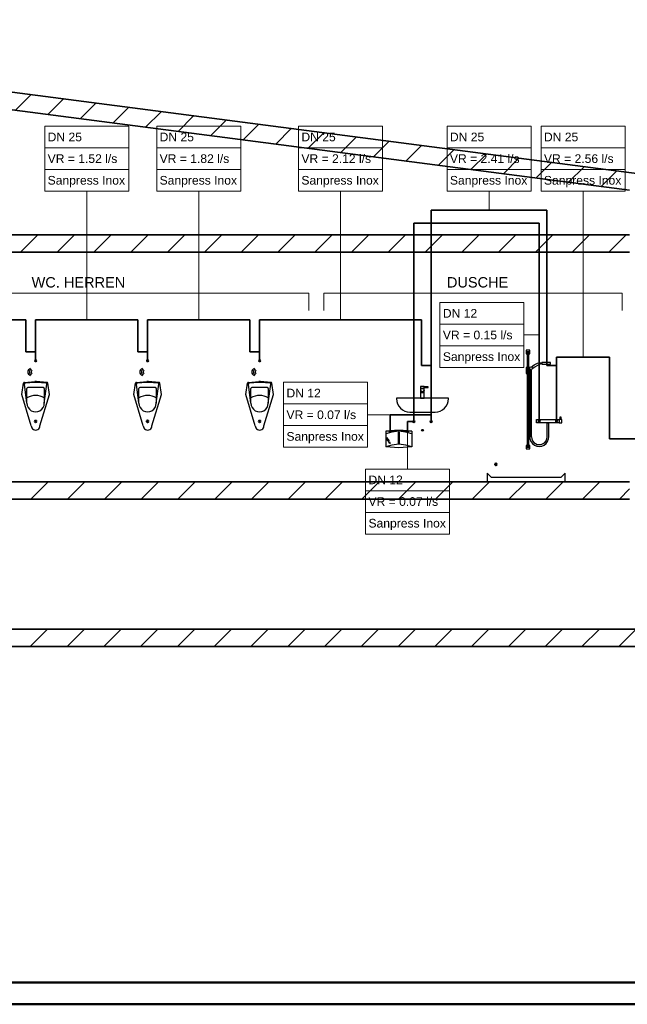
# Model space of a CAD drawing. Extents: x -110 to 890, y -109 to 311.
# Tile 3 of 7: x 294 to 434, y -109 to 118. Entities that reach past the tile are written whole.
import ezdxf
from ezdxf.lldxf.tags import DXFTag

# ---------------------------------------------------------------- set-up
doc = ezdxf.new("R2010")
doc.units = 0
doc.layers.get('0').update_dxf_attribs({"lineweight": 35})
for name, color, linetype, lineweight in [('411_OBJ', 7, 'Continuous', 25), ('412_OBJ', 7, 'Continuous', 25), ('DEND_OBJ', 7, 'Continuous', 25), ('Raumnummerierung', 7, 'Continuous', 18)]:
    doc.layers.add(name, color=color, linetype=linetype, lineweight=lineweight)
for name, color, linetype, lineweight, true_color in [('411_SW Leitung', 7, 'Continuous', 50, 0xcc3300), ('A_Wand_allgemein', 7, 'Continuous', 35, 0x585858), ('DEND_SW', 7, 'Continuous', 50, 0xcc3300), ('DEND_TW', 7, 'Continuous', 35, 0x66cc00), ('DEND_TWW', 1, 'DASHED2', 35, 0xff0000), ('L_Klimageraet', 7, 'Continuous', 35, 0xababab), ('Rahmen', 7, 'Continuous', 35, 0x009900), ('S_Kaltwasser', 7, 'Continuous', 35, 0x005e00), ('S_Kaltwasser_Beschriftung', 7, 'Continuous', 18, 0x005e00), ('S_Trinkwasser', 7, 'Continuous', 35, 0x005e00), ('S_TW', 7, 'Continuous', 35, 0x66cc00), ('S_TWW', 1, 'DASHED2', 35, 0xff0000), ('S_Warmwasser', 1, 'fein_strichliert', 35, 0xff0000), ('S_Warmwasser_Beschriftung', 1, 'Continuous', 18, 0xff0000), ('Schmutzwasser', 7, 'Continuous', 25, 0xff6600)]:
    doc.layers.add(name, color=color, linetype=linetype, lineweight=lineweight, true_color=true_color)
doc.styles.get("Standard").update_dxf_attribs({"font": 'arial.ttf'})
tags = doc.linetypes.add('DASHED2', pattern=[0.375, 0.25, -0.125]).pattern_tags.tags
tags[6:7] = [DXFTag(74, 4), DXFTag(75, 0), DXFTag(340, '0'), DXFTag(46, 1.0), DXFTag(50, 0.0), DXFTag(44, 0.0), DXFTag(45, 0.0)]
tags[4:5] = [DXFTag(74, 4), DXFTag(75, 0), DXFTag(340, '0'), DXFTag(46, 1.0), DXFTag(50, 0.0), DXFTag(44, 0.0), DXFTag(45, 0.0)]
tags = doc.linetypes.add('fein_strichliert', pattern=[4, 1, -2, 1]).pattern_tags.tags
tags[8:9] = [DXFTag(74, 4), DXFTag(75, 0), DXFTag(340, '0'), DXFTag(46, 0.0), DXFTag(50, 0.0), DXFTag(44, 0.0), DXFTag(45, 0.0)]
tags[6:7] = [DXFTag(74, 4), DXFTag(75, 0), DXFTag(340, '0'), DXFTag(46, 0.0), DXFTag(50, 0.0), DXFTag(44, 0.0), DXFTag(45, 0.0)]
tags[4:5] = [DXFTag(74, 4), DXFTag(75, 0), DXFTag(340, '0'), DXFTag(46, 0.0), DXFTag(50, 0.0), DXFTag(44, 0.0), DXFTag(45, 0.0)]

# ---------------------------------------------------------------- blocks, each defined once
blk = doc.blocks.new('Wand-A07AMNUD1N', base_point=(-43.3, -26.63))
at = {"color": 0, "linetype": 'ByBlock', "lineweight": -2, "ltscale": 0.35}
for p, q in [((-43.3, -22.63), (660.28, -22.63)), ((-43.3, -26.63), (664.28, -26.63))]:
    blk.add_line(p, q, dxfattribs=at)
at = {"color": 0, "lineweight": -2}
for p, q in [((296.06, -26.63), (300.06, -22.63)), ((304.54, -26.63), (308.54, -22.63)), ((313.03, -26.63), (317.03, -22.63)), ((321.51, -26.63), (325.51, -22.63)), ((330, -26.63), (334, -22.63)), ((338.49, -26.63), (342.49, -22.63)), ((346.97, -26.63), (350.97, -22.63)), ((355.46, -26.63), (359.46, -22.63)), ((363.94, -26.63), (367.94, -22.63)), ((372.43, -26.63), (376.43, -22.63)), ((380.91, -26.63), (384.91, -22.63)), ((389.4, -26.63), (393.4, -22.63)), ((397.88, -26.63), (401.88, -22.63)), ((406.37, -26.63), (410.37, -22.63)), ((414.85, -26.63), (418.85, -22.63)), ((423.34, -26.63), (427.34, -22.63)), ((431.82, -26.63), (435.82, -22.63))]:
    blk.add_line(p, q, dxfattribs=at)
blk = doc.blocks.new('Wand-A07AMNUH1N', base_point=(-43.3, 64.44))
at = {"color": 0, "linetype": 'ByBlock', "lineweight": -2, "ltscale": 0.35}
for p, q in [((434.31, 68.44), (-43.3, 68.44)), ((434.31, 64.44), (-43.3, 64.44))]:
    blk.add_line(p, q, dxfattribs=at)
at = {"color": 0, "lineweight": -2}
for p, q in [((293.79, 64.44), (297.79, 68.44)), ((302.27, 64.44), (306.27, 68.44)), ((310.76, 64.44), (314.76, 68.44)), ((319.25, 64.44), (323.25, 68.44)), ((327.73, 64.44), (331.73, 68.44)), ((336.22, 64.44), (340.22, 68.44)), ((344.7, 64.44), (348.7, 68.44)), ((353.19, 64.44), (357.19, 68.44)), ((361.67, 64.44), (365.67, 68.44)), ((370.16, 64.44), (374.16, 68.44)), ((378.64, 64.44), (382.64, 68.44)), ((387.13, 64.44), (391.13, 68.44)), ((395.61, 64.44), (399.61, 68.44)), ((404.1, 64.44), (408.1, 68.44)), ((412.58, 64.44), (416.58, 68.44)), ((421.07, 64.44), (425.07, 68.44)), ((429.55, 64.44), (433.55, 68.44))]:
    blk.add_line(p, q, dxfattribs=at)
blk = doc.blocks.new('Wand-A07AMNUT1N', base_point=(-43.3, 7.44))
at = {"color": 0, "linetype": 'ByBlock', "lineweight": -2, "ltscale": 0.35}
for p, q in [((-43.3, 11.44), (434.31, 11.44)), ((-43.3, 7.44), (434.31, 7.44))]:
    blk.add_line(p, q, dxfattribs=at)
at = {"color": 0, "lineweight": -2}
for p, q in [((296.19, 7.44), (300.19, 11.44)), ((304.68, 7.44), (308.68, 11.44)), ((313.16, 7.44), (317.16, 11.44)), ((321.65, 7.44), (325.65, 11.44)), ((330.13, 7.44), (334.13, 11.44)), ((338.62, 7.44), (342.62, 11.44)), ((347.1, 7.44), (351.1, 11.44)), ((355.59, 7.44), (359.59, 11.44)), ((364.07, 7.44), (368.07, 11.44)), ((372.56, 7.44), (376.56, 11.44)), ((381.04, 7.44), (385.04, 11.44)), ((389.53, 7.44), (393.53, 11.44)), ((398.02, 7.44), (402.02, 11.44)), ((406.5, 7.44), (410.5, 11.44)), ((414.99, 7.44), (418.99, 11.44)), ((423.47, 7.44), (427.47, 11.44)), ((431.96, 7.44), (434.31, 9.79))]:
    blk.add_line(p, q, dxfattribs=at)
blk = doc.blocks.new('Blockreferenz-A07AMNW71N', base_point=(319.93, 23.37))
at = {"color": 0, "linetype": 'ByBlock', "lineweight": -2, "ltscale": 0.25}
for p, q in [((319.93, 31.57), (320.33, 34.17)), ((320.53, 34.37), (322.93, 34.57)), ((322.93, 34.37), (320.73, 34.17)), ((323.33, 34.57), (322.93, 34.57)), ((323.33, 34.37), (322.93, 34.37)), ((325.73, 34.37), (323.33, 34.57)), ((325.53, 34.17), (323.33, 34.37)), ((326.33, 31.57), (325.93, 34.17)), ((321.13, 29.57), (320.53, 33.97)), ((321.13, 29.57), (321.13, 32.97)), ((324.93, 33.17), (321.33, 33.17)), ((325.13, 29.57), (325.73, 33.97)), ((325.13, 32.97), (325.13, 29.57)), ((322.13, 24.37), (319.93, 31.57)), ((324.13, 24.37), (326.33, 31.57))]:
    blk.add_line(p, q, dxfattribs=at)
for centre, major_axis, end_param in [((322.13, 36.77), (-0.2, 0.8), 2.651635), ((322.33, 36.77), (-0.2, 0.6), 2.498092), ((322.53, 36.77), (-0.2, 0.4), 2.214297), ((320.53, 34.17), (0, 0.2), 1.570796), ((320.73, 33.97), (0, 0.2), 1.570796), ((325.53, 33.97), (0.2, 0), 1.570796), ((325.73, 34.17), (0.2, 0), 1.570796), ((321.33, 32.97), (0, 0.2), 1.570796), ((324.93, 32.97), (0.2, 0), 1.570796), ((323.13, 27.57), (2, 3.2), 1.117199), ((323.13, 29.57), (-2, 0), 3.141593), ((323.13, 24.37), (-1, 0), 3.141593)]:
    blk.add_ellipse(centre, major_axis=major_axis, ratio=1, start_param=0, end_param=end_param, dxfattribs=at)
at = {"layer": 'DEND_SW', "linetype": 'ByBlock', "ltscale": 0.5}
blk.add_circle((323.13, 25.37), 0.2, dxfattribs=at)
at = {"layer": 'DEND_TW', "linetype": 'ByBlock', "ltscale": 0.35}
blk.add_circle((323.13, 39.37), 0.2, dxfattribs=at)
blk = doc.blocks.new('Blockreferenz-A07AMNWB1N', base_point=(401.48, 11.44))
at = {"color": 0, "linetype": 'ByBlock', "lineweight": -2, "ltscale": 0.25}
for p, q in [((410.48, 41.8), (410.48, 41)), ((411.28, 41.8), (410.48, 41.8)), ((410.48, 41), (411.28, 41)), ((410.68, 41.4), (410.68, 19.4)), ((411.08, 41.4), (410.68, 41.4)), ((411.08, 19.4), (411.08, 41.4)), ((411.28, 41), (411.28, 41.8)), ((412.28, 38.4), (413.08, 38.8)), ((413.08, 38.8), (414.08, 39)), ((413.28, 38.4), (414.08, 38.8)), ((414.08, 39), (414.08, 38.6)), ((416.08, 39), (414.08, 39)), ((416.08, 38.6), (416.08, 39)), ((410.48, 37.8), (410.48, 36.4)), ((411.28, 37.8), (410.48, 37.8)), ((410.48, 36.4), (411.28, 36.4)), ((411.28, 36.4), (411.28, 37.8)), ((411.28, 37.5), (411.28, 21.9)), ((411.68, 38), (412.28, 38.4)), ((411.68, 21.8), (411.68, 37.2)), ((411.88, 37.6), (412.48, 38)), ((412.48, 38), (413.28, 38.4)), ((414.08, 38.6), (416.08, 38.6)), ((412.88, 25), (412.88, 25.8)), ((412.88, 25.8), (418.08, 25.8)), ((418.08, 25.8), (418.08, 25)), ((418.08, 25.8), (418.08, 25)), ((418.68, 25.8), (418.08, 25.8)), ((418.28, 25.8), (418.28, 26.4)), ((418.28, 26.4), (418.48, 26.4)), ((418.48, 26.4), (418.48, 25.8)), ((418.68, 25), (418.68, 25.8)), ((418.08, 25), (412.88, 25)), ((415.28, 25), (415.68, 25)), ((415.28, 21.8), (415.28, 25)), ((415.68, 21.9), (415.68, 25)), ((418.08, 25), (418.68, 25)), ((410.48, 19.8), (410.48, 19)), ((411.28, 19.8), (410.48, 19.8)), ((410.48, 19), (411.28, 19)), ((410.68, 19.4), (411.08, 19.4)), ((411.28, 19), (411.28, 19.8)), ((401.48, 13.44), (401.48, 11.44)), ((402.48, 12.44), (401.48, 13.44)), ((401.48, 11.44), (419.48, 11.44)), ((418.48, 12.44), (402.48, 12.44)), ((419.48, 13.44), (418.48, 12.44)), ((419.48, 11.44), (419.48, 13.44))]:
    blk.add_line(p, q, dxfattribs=at)
blk.add_ellipse((411.58, 37.6), major_axis=(0, 0.4), ratio=0.75, dxfattribs=at)
for major_axis, end_param in [((-2.2, 0.1), 3.232439), ((-1.8, 0), 3.141593)]:
    blk.add_ellipse((413.48, 21.8), major_axis=major_axis, ratio=1, start_param=0, end_param=end_param, dxfattribs=at)
at = {"layer": '411_SW Leitung', "linetype": 'ByBlock', "ltscale": 0.5}
blk.add_circle((403.48, 15.44), 0.2, dxfattribs=at)
at = {"layer": 'S_TW', "linetype": 'ByBlock', "ltscale": 0.35}
blk.add_circle((417.48, 25.4), 0.2, dxfattribs=at)
at = {"layer": 'S_TWW', "linetype": 'DASHED2', "ltscale": 0.35}
blk.add_circle((413.48, 25.4), 0.2, dxfattribs=at)
blk = doc.blocks.new('Blockreferenz-A07AMNWD1N', base_point=(380.55, 23.12))
at = {"color": 0, "linetype": 'ByBlock', "lineweight": -2, "ltscale": 0.25}
for p, q in [((386.11, 33.44), (386.11, 33.02)), ((386.95, 33.44), (386.11, 33.44)), ((386.11, 33.44), (386.11, 30.72)), ((386.95, 33.44), (386.11, 33.44)), ((386.11, 33.04), (386.95, 33.04)), ((386.11, 33.02), (386.95, 33.02)), ((386.31, 32.26), (386.31, 32)), ((386.31, 32.08), (386.75, 32.08)), ((386.31, 32), (386.75, 32)), ((386.75, 32), (386.75, 32.26)), ((386.95, 33.02), (386.95, 33.44)), ((386.95, 30.72), (386.95, 33.44)), ((386.95, 33.36), (386.95, 33.2)), ((387.85, 33.36), (386.95, 33.36)), ((386.95, 33.32), (386.95, 33.24)), ((387.81, 33.32), (386.95, 33.32)), ((386.95, 33.24), (387.81, 33.24)), ((386.95, 33.2), (386.95, 33.22)), ((386.95, 33.2), (387.85, 33.2)), ((387.81, 33.24), (387.81, 33.32)), ((387.85, 33.2), (387.85, 33.36)), ((392.45, 30.72), (380.65, 30.72)), ((386.11, 30.72), (386.95, 30.72)), ((383.65, 27.52), (389.45, 27.52))]:
    blk.add_line(p, q, dxfattribs=at)
blk.add_circle((386.53, 32.58), 0.38, dxfattribs=at)
for centre, major_axis in [((380.65, 30.62), (0, 0.1)), ((383.65, 30.62), (-3.1, 0)), ((389.45, 30.62), (0, -3.1)), ((392.45, 30.62), (0.1, 0))]:
    blk.add_ellipse(centre, major_axis=major_axis, ratio=1, start_param=0, end_param=1.570796, dxfattribs=at)
at = {"layer": 'DEND_TWW', "linetype": 'DASHED2', "ltscale": 0.35}
blk.add_circle((384.55, 25.32), 0.2, dxfattribs=at)
at = {"layer": 'S_Trinkwasser', "linetype": 'ByBlock', "ltscale": 0.35}
blk.add_circle((388.55, 25.32), 0.2, dxfattribs=at)
at = {"layer": 'Schmutzwasser', "linetype": 'ByBlock', "lineweight": -2, "ltscale": 0.25}
blk.add_circle((386.55, 23.32), 0.2, dxfattribs=at)
blk = doc.blocks.new('Blockreferenz-A07AMNWF1N', base_point=(345.77, 23.37))
at = {"color": 0, "linetype": 'ByBlock', "lineweight": -2, "ltscale": 0.25}
for p, q in [((345.77, 31.57), (346.17, 34.17)), ((346.37, 34.37), (348.77, 34.57)), ((348.77, 34.37), (346.57, 34.17)), ((349.17, 34.57), (348.77, 34.57)), ((349.17, 34.37), (348.77, 34.37)), ((351.57, 34.37), (349.17, 34.57)), ((351.37, 34.17), (349.17, 34.37)), ((352.17, 31.57), (351.77, 34.17)), ((346.97, 29.57), (346.37, 33.97)), ((346.97, 29.57), (346.97, 32.97)), ((350.77, 33.17), (347.17, 33.17)), ((350.97, 29.57), (351.57, 33.97)), ((350.97, 32.97), (350.97, 29.57)), ((347.97, 24.37), (345.77, 31.57)), ((349.97, 24.37), (352.17, 31.57))]:
    blk.add_line(p, q, dxfattribs=at)
for centre, major_axis, end_param in [((347.97, 36.77), (-0.2, 0.8), 2.651635), ((348.17, 36.77), (-0.2, 0.6), 2.498092), ((348.37, 36.77), (-0.2, 0.4), 2.214297), ((346.37, 34.17), (0, 0.2), 1.570796), ((346.57, 33.97), (0, 0.2), 1.570796), ((351.37, 33.97), (0.2, 0), 1.570796), ((351.57, 34.17), (0.2, 0), 1.570796), ((347.17, 32.97), (0, 0.2), 1.570796), ((350.77, 32.97), (0.2, 0), 1.570796), ((348.97, 27.57), (2, 3.2), 1.117199), ((348.97, 29.57), (-2, 0), 3.141593), ((348.97, 24.37), (-1, 0), 3.141593)]:
    blk.add_ellipse(centre, major_axis=major_axis, ratio=1, start_param=0, end_param=end_param, dxfattribs=at)
at = {"layer": 'DEND_SW', "linetype": 'ByBlock', "ltscale": 0.5}
blk.add_circle((348.97, 25.37), 0.2, dxfattribs=at)
at = {"layer": 'DEND_TW', "linetype": 'ByBlock', "ltscale": 0.35}
blk.add_circle((348.97, 39.37), 0.2, dxfattribs=at)
blk = doc.blocks.new('Blockreferenz-A07AMNWH1N', base_point=(294.1, 23.37))
at = {"color": 0, "linetype": 'ByBlock', "lineweight": -2, "ltscale": 0.25}
for p, q in [((294.1, 31.57), (294.5, 34.17)), ((294.7, 34.37), (297.1, 34.57)), ((297.1, 34.37), (294.9, 34.17)), ((297.5, 34.57), (297.1, 34.57)), ((297.5, 34.37), (297.1, 34.37)), ((299.9, 34.37), (297.5, 34.57)), ((299.7, 34.17), (297.5, 34.37)), ((300.5, 31.57), (300.1, 34.17)), ((295.3, 29.57), (294.7, 33.97)), ((295.3, 29.57), (295.3, 32.97)), ((299.1, 33.17), (295.5, 33.17)), ((299.3, 29.57), (299.9, 33.97)), ((299.3, 32.97), (299.3, 29.57)), ((296.3, 24.37), (294.1, 31.57)), ((298.3, 24.37), (300.5, 31.57))]:
    blk.add_line(p, q, dxfattribs=at)
for centre, major_axis, end_param in [((296.3, 36.77), (-0.2, 0.8), 2.651635), ((296.5, 36.77), (-0.2, 0.6), 2.498092), ((296.7, 36.77), (-0.2, 0.4), 2.214297), ((294.7, 34.17), (0, 0.2), 1.570796), ((294.9, 33.97), (0, 0.2), 1.570796), ((299.7, 33.97), (0.2, 0), 1.570796), ((299.9, 34.17), (0.2, 0), 1.570796), ((295.5, 32.97), (0, 0.2), 1.570796), ((299.1, 32.97), (0.2, 0), 1.570796), ((297.3, 27.57), (2, 3.2), 1.117199), ((297.3, 29.57), (-2, 0), 3.141593), ((297.3, 24.37), (-1, 0), 3.141593)]:
    blk.add_ellipse(centre, major_axis=major_axis, ratio=1, start_param=0, end_param=end_param, dxfattribs=at)
at = {"layer": 'DEND_SW', "linetype": 'ByBlock', "ltscale": 0.5}
blk.add_circle((297.3, 25.37), 0.2, dxfattribs=at)
at = {"layer": 'DEND_TW', "linetype": 'ByBlock', "ltscale": 0.35}
blk.add_circle((297.3, 39.37), 0.2, dxfattribs=at)
blk = doc.blocks.new('Blockreferenz-A07AMNWJ1N', base_point=(378.1, 19.28))
at = {"color": 0, "linetype": 'ByBlock', "lineweight": -2, "ltscale": 0.25}
for p, q in [((380.1, 23.28), (378.1, 23.08)), ((381.1, 23.08), (378.1, 23.08)), ((378.1, 23.08), (378.1, 19.48)), ((379.5, 22.88), (378.1, 22.48)), ((381.1, 23.08), (379.5, 22.88)), ((382.1, 23.28), (380.1, 23.28)), ((381, 20.28), (381, 22.88)), ((381.2, 22.88), (381, 22.88)), ((382.7, 22.88), (381.1, 23.08)), ((384.1, 23.08), (381.1, 23.08)), ((381.2, 22.88), (381.2, 20.28)), ((384.1, 23.08), (382.1, 23.28)), ((384.1, 22.48), (382.7, 22.88)), ((384.1, 23.08), (384.1, 19.48)), ((378.9, 20.88), (378.3, 21.68)), ((378.9, 20.88), (378.3, 21.08)), ((378.3, 21.08), (378.9, 20.48)), ((379.1, 20.28), (378.7, 20.48)), ((378.7, 20.48), (378.9, 20.48)), ((378.9, 20.48), (378.9, 20.68)), ((378.9, 20.68), (379.1, 20.28)), ((379.5, 19.88), (378.1, 19.48)), ((381.1, 19.28), (378.1, 19.48)), ((381.1, 20.08), (379.5, 19.88)), ((381.2, 20.28), (381, 20.28)), ((382.7, 19.88), (381.1, 20.08)), ((384.1, 19.48), (381.1, 19.28)), ((384.1, 19.48), (382.7, 19.88))]:
    blk.add_line(p, q, dxfattribs=at)
at = {"color": 3, "linetype": 'ByBlock', "lineweight": -2, "ltscale": 0.25, "true_color": 0x00ff00}
blk.add_circle((379.1, 23.08), 0.2, dxfattribs=at)
at = {"color": 1, "linetype": 'ByBlock', "lineweight": -2, "ltscale": 0.25, "true_color": 0xff0000}
blk.add_circle((383.1, 23.08), 0.2, dxfattribs=at)
blk = doc.blocks.new('Wand-A07AMNXF1N', base_point=(195.5, 78.75))
at = {"color": 0, "linetype": 'ByBlock', "lineweight": -2, "ltscale": 0.35}
for p, q in [((438.31, 82.27), (195.5, 113.92)), ((434.31, 78.75), (195.5, 109.89))]:
    blk.add_line(p, q, dxfattribs=at)
at = {"color": 0, "lineweight": -2}
for p, q in [((195.5, 110.4), (198.62, 113.51)), ((202.56, 108.97), (206.12, 112.54)), ((210.06, 107.99), (213.63, 111.56)), ((217.57, 107.01), (221.14, 110.58)), ((225.08, 106.03), (228.64, 109.6)), ((232.58, 105.05), (236.15, 108.62)), ((240.09, 104.07), (243.66, 107.64)), ((247.6, 103.1), (251.16, 106.66)), ((255.1, 102.12), (258.67, 105.69)), ((262.61, 101.14), (266.18, 104.71)), ((270.12, 100.16), (273.68, 103.73)), ((277.62, 99.18), (281.19, 102.75)), ((285.13, 98.2), (288.7, 101.77)), ((292.64, 97.22), (296.2, 100.79)), ((300.14, 96.25), (303.71, 99.81)), ((307.65, 95.27), (311.22, 98.84)), ((315.16, 94.29), (318.72, 97.86)), ((322.66, 93.31), (326.23, 96.88)), ((330.17, 92.33), (333.74, 95.9)), ((337.68, 91.35), (341.24, 94.92)), ((345.18, 90.37), (348.75, 93.94)), ((352.69, 89.39), (356.26, 92.96)), ((360.2, 88.42), (363.76, 91.98)), ((367.7, 87.44), (371.27, 91.01)), ((375.21, 86.46), (378.78, 90.03)), ((382.72, 85.48), (386.28, 89.05)), ((390.22, 84.5), (393.79, 88.07)), ((397.73, 83.52), (401.3, 87.09)), ((405.24, 82.54), (408.8, 86.11)), ((412.74, 81.57), (416.31, 85.13)), ((420.25, 80.59), (423.82, 84.16)), ((427.76, 79.61), (431.32, 83.18))]:
    blk.add_line(p, q, dxfattribs=at)
blk = doc.blocks.new('Bauteilbeschriftung-A07AMNY31N', base_point=(392.2, 74.13))
at = {"color": 0, "lineweight": -2}
for p, q in [((392.2, 93.54), (411.58, 93.54)), ((392.2, 78.54), (392.2, 93.54)), ((411.58, 93.54), (411.58, 78.54)), ((392.2, 88.54), (411.58, 88.54)), ((392.2, 83.54), (411.58, 83.54)), ((411.58, 78.54), (392.2, 78.54))]:
    blk.add_line(p, q, dxfattribs=at)
at = {"color": 0, "linetype": 'ByBlock', "lineweight": -2, "ltscale": 0.18}
blk.add_line((401.89, 78.54), (401.89, 74.13), dxfattribs=at)
at = {"color": 0, "linetype": 'ByBlock', "lineweight": -2, "ltscale": 0.18, "char_height": 2, "attachment_point": 1}
for s, insert in [('{\\fArial;DN 25}', (392.87, 92.04)), ('{\\fArial;VR = 2.41 l/s}', (392.87, 87.04)), ('{\\fArial;Sanpress Inox}', (392.87, 82.04))]:
    blk.add_mtext(s, dxfattribs=dict(at, insert=insert))
blk = doc.blocks.new('Bauteilbeschriftung-A07AMNY51N', base_point=(357.95, 48.82))
at = {"color": 0, "lineweight": -2}
for p, q in [((357.95, 93.54), (377.32, 93.54)), ((357.95, 78.54), (357.95, 93.54)), ((377.32, 93.54), (377.32, 78.54)), ((357.95, 88.54), (377.32, 88.54)), ((357.95, 83.54), (377.32, 83.54)), ((377.32, 78.54), (357.95, 78.54))]:
    blk.add_line(p, q, dxfattribs=at)
at = {"color": 0, "linetype": 'ByBlock', "lineweight": -2, "ltscale": 0.18}
blk.add_line((367.63, 78.54), (367.63, 48.82), dxfattribs=at)
at = {"color": 0, "linetype": 'ByBlock', "lineweight": -2, "ltscale": 0.18, "char_height": 2, "attachment_point": 1}
for s, insert in [('{\\fArial;DN 25}', (358.61, 92.04)), ('{\\fArial;VR = 2.12 l/s}', (358.61, 87.04)), ('{\\fArial;Sanpress Inox}', (358.61, 82.04))]:
    blk.add_mtext(s, dxfattribs=dict(at, insert=insert))
blk = doc.blocks.new('Bauteilbeschriftung-A07AMNY71N', base_point=(325.24, 48.82))
at = {"color": 0, "lineweight": -2}
for p, q in [((325.24, 93.54), (344.61, 93.54)), ((325.24, 78.54), (325.24, 93.54)), ((344.61, 93.54), (344.61, 78.54)), ((325.24, 88.54), (344.61, 88.54)), ((325.24, 83.54), (344.61, 83.54)), ((344.61, 78.54), (325.24, 78.54))]:
    blk.add_line(p, q, dxfattribs=at)
at = {"color": 0, "linetype": 'ByBlock', "lineweight": -2, "ltscale": 0.18}
blk.add_line((334.93, 78.54), (334.93, 48.82), dxfattribs=at)
at = {"color": 0, "linetype": 'ByBlock', "lineweight": -2, "ltscale": 0.18, "char_height": 2, "attachment_point": 1}
for s, insert in [('{\\fArial;DN 25}', (325.9, 92.04)), ('{\\fArial;VR = 1.82 l/s}', (325.9, 87.04)), ('{\\fArial;Sanpress Inox}', (325.9, 82.04))]:
    blk.add_mtext(s, dxfattribs=dict(at, insert=insert))
blk = doc.blocks.new('Bauteilbeschriftung-A07AMNY91N', base_point=(299.4, 48.82))
at = {"color": 0, "lineweight": -2}
for p, q in [((299.4, 93.54), (318.78, 93.54)), ((299.4, 78.54), (299.4, 93.54)), ((318.78, 93.54), (318.78, 78.54)), ((299.4, 88.54), (318.78, 88.54)), ((299.4, 83.54), (318.78, 83.54)), ((318.78, 78.54), (299.4, 78.54))]:
    blk.add_line(p, q, dxfattribs=at)
at = {"color": 0, "linetype": 'ByBlock', "lineweight": -2, "ltscale": 0.18}
blk.add_line((309.09, 78.54), (309.09, 48.82), dxfattribs=at)
at = {"color": 0, "linetype": 'ByBlock', "lineweight": -2, "ltscale": 0.18, "char_height": 2, "attachment_point": 1}
for s, insert in [('{\\fArial;DN 25}', (300.07, 92.04)), ('{\\fArial;VR = 1.52 l/s}', (300.07, 87.04)), ('{\\fArial;Sanpress Inox}', (300.07, 82.04))]:
    blk.add_mtext(s, dxfattribs=dict(at, insert=insert))
blk = doc.blocks.new('Bauteilbeschriftung-A07AMNZF1N', base_point=(373.41, -0.64))
at = {"color": 0, "linetype": 'ByBlock', "lineweight": -2, "ltscale": 0.18}
blk.add_line((383.1, 14.36), (383.1, 25.32), dxfattribs=at)
at = {"color": 0, "lineweight": -2}
for p, q in [((373.41, 14.36), (392.79, 14.36)), ((373.41, -0.64), (373.41, 14.36)), ((392.79, 14.36), (392.79, -0.64)), ((373.41, 9.36), (392.79, 9.36)), ((373.41, 4.36), (392.79, 4.36)), ((392.79, -0.64), (373.41, -0.64))]:
    blk.add_line(p, q, dxfattribs=at)
at = {"color": 0, "linetype": 'ByBlock', "lineweight": -2, "ltscale": 0.18, "char_height": 2, "attachment_point": 1}
for s, insert in [('{\\fArial;DN 12}', (374.08, 12.86)), ('{\\fArial;VR = 0.07 l/s}', (374.08, 7.86)), ('{\\fArial;Sanpress Inox}', (374.08, 2.86))]:
    blk.add_mtext(s, dxfattribs=dict(at, insert=insert))
blk = doc.blocks.new('Bauteilbeschriftung-A07AMNZH1N', base_point=(354.49, 19.4))
at = {"color": 0, "lineweight": -2}
for p, q in [((354.49, 34.4), (373.87, 34.4)), ((354.49, 19.4), (354.49, 34.4)), ((373.87, 34.4), (373.87, 19.4)), ((354.49, 29.4), (373.87, 29.4)), ((354.49, 24.4), (373.87, 24.4)), ((373.87, 19.4), (354.49, 19.4))]:
    blk.add_line(p, q, dxfattribs=at)
at = {"color": 0, "linetype": 'ByBlock', "lineweight": -2, "ltscale": 0.18}
blk.add_line((373.87, 26.9), (379.1, 26.9), dxfattribs=at)
at = {"color": 0, "linetype": 'ByBlock', "lineweight": -2, "ltscale": 0.18, "char_height": 2, "attachment_point": 1}
for s, insert in [('{\\fArial;DN 12}', (355.16, 32.9)), ('{\\fArial;VR = 0.07 l/s}', (355.16, 27.9)), ('{\\fArial;Sanpress Inox}', (355.16, 22.9))]:
    blk.add_mtext(s, dxfattribs=dict(at, insert=insert))
blk = doc.blocks.new('Teilstrecke-A07AMNZV1N', base_point=(417.18, 21.34))
at = {"color": 0, "linetype": 'ByBlock', "lineweight": -2, "ltscale": 0.35}
for p, q in [((429.68, 40.19), (417.48, 40.19)), ((417.48, 40.19), (417.48, 25.4)), ((429.68, 21.34), (429.68, 40.19)), ((445.08, 21.34), (429.68, 21.34)), ((598.15, 21.34), (447.58, 21.34))]:
    blk.add_line(p, q, dxfattribs=at)
blk = doc.blocks.new('Bauteilbeschriftung-A07AMO011N', base_point=(413.89, 40.19))
at = {"color": 0, "lineweight": -2}
for p, q in [((413.89, 93.54), (433.27, 93.54)), ((413.89, 78.54), (413.89, 93.54)), ((433.27, 93.54), (433.27, 78.54)), ((413.89, 88.54), (433.27, 88.54)), ((413.89, 83.54), (433.27, 83.54)), ((433.27, 78.54), (413.89, 78.54))]:
    blk.add_line(p, q, dxfattribs=at)
at = {"color": 0, "linetype": 'ByBlock', "lineweight": -2, "ltscale": 0.18}
blk.add_line((423.58, 78.54), (423.58, 40.19), dxfattribs=at)
at = {"color": 0, "linetype": 'ByBlock', "lineweight": -2, "ltscale": 0.18, "char_height": 2, "attachment_point": 1}
for s, insert in [('{\\fArial;DN 25}', (414.56, 92.04)), ('{\\fArial;VR = 2.56 l/s}', (414.56, 87.04)), ('{\\fArial;Sanpress Inox}', (414.56, 82.04))]:
    blk.add_mtext(s, dxfattribs=dict(at, insert=insert))
blk = doc.blocks.new('Bauteilbeschriftung-A07AMO031N', base_point=(390.58, 37.82))
at = {"color": 0, "lineweight": -2}
for p, q in [((390.58, 52.82), (409.95, 52.82)), ((390.58, 37.82), (390.58, 52.82)), ((409.95, 52.82), (409.95, 37.82)), ((390.58, 47.82), (409.95, 47.82)), ((390.58, 42.82), (409.95, 42.82)), ((409.95, 37.82), (390.58, 37.82))]:
    blk.add_line(p, q, dxfattribs=at)
at = {"color": 0, "linetype": 'ByBlock', "lineweight": -2, "ltscale": 0.18}
blk.add_line((409.95, 45.32), (413.48, 45.32), dxfattribs=at)
at = {"color": 0, "linetype": 'ByBlock', "lineweight": -2, "ltscale": 0.18, "char_height": 2, "attachment_point": 1}
for s, insert in [('{\\fArial;DN 12}', (391.24, 51.32)), ('{\\fArial;VR = 0.15 l/s}', (391.24, 46.32)), ('{\\fArial;Sanpress Inox}', (391.24, 41.32))]:
    blk.add_mtext(s, dxfattribs=dict(at, insert=insert))

msp = doc.modelspace()

# ---------------------------------------------------------------- linework, layer by layer
at = {"layer": 'Rahmen', "lineweight": 50, "ltscale": 0.5}
for points in [[(889.73, -109.23), (889.73, 310.77), (-110.49, 310.77), (-110.49, -109.23), (539.73, -109.23), (789.73, -109.23), (889.73, -109.23)], [(884.73, -104.23), (884.73, 305.77), (-85.49, 305.77), (-85.49, -104.23), (534.73, -104.23), (784.73, -104.23), (884.73, -104.23)]]:
    msp.add_lwpolyline(points, close=True, dxfattribs=at)
at = {"layer": 'Raumnummerierung', "ltscale": 0.18}
for p, q in [((251.91, 54.95), (360.35, 54.95)), ((360.35, 54.95), (360.35, 50.95)), ((363.77, 54.95), (432.57, 54.95)), ((363.77, 54.95), (363.77, 50.95)), ((432.57, 54.95), (432.57, 50.95))]:
    msp.add_line(p, q, dxfattribs=at)
at = {"layer": 'S_Kaltwasser', "ltscale": 0.35}
for p, q in [((415.23, 74.13), (388.55, 74.13)), ((388.55, 25.52), (388.55, 74.13)), ((415.23, 38.26), (415.23, 74.13)), ((272.5, 48.82), (295.05, 48.82)), ((295.05, 41.41), (295.05, 48.82)), ((297.3, 39.37), (297.3, 48.82)), ((320.88, 48.82), (297.3, 48.82)), ((320.88, 41.41), (320.88, 48.82)), ((323.13, 39.37), (323.13, 48.82)), ((346.72, 48.82), (323.13, 48.82)), ((346.72, 41.41), (346.72, 48.82)), ((348.97, 39.37), (348.97, 48.82)), ((386.3, 48.82), (348.97, 48.82)), ((386.3, 38.26), (386.3, 48.82)), ((297.3, 41.41), (295.05, 41.41)), ((323.13, 41.41), (320.88, 41.41)), ((348.97, 41.41), (346.72, 41.41)), ((388.55, 38.26), (386.3, 38.26)), ((417.48, 38.26), (415.23, 38.26)), ((379.1, 23.08), (379.1, 26.9)), ((379.1, 26.9), (388.55, 26.9))]:
    msp.add_line(p, q, dxfattribs=at)
at = {"layer": 'S_Warmwasser', "ltscale": 0.175}
for p, q in [((384.55, 25.32), (384.55, 71.11)), ((384.55, 71.11), (413.48, 71.11)), ((413.48, 25.4), (413.48, 71.11))]:
    msp.add_line(p, q, dxfattribs=at)
at = {"layer": 'S_Warmwasser', "ltscale": 0.35}
for p, q in [((383.1, 23.08), (383.1, 25.32)), ((383.1, 25.32), (384.55, 25.32))]:
    msp.add_line(p, q, dxfattribs=at)

# ---------------------------------------------------------------- block references
at = {"layer": '411_OBJ', "ltscale": 0.25}
msp.add_blockref('Blockreferenz-A07AMNWB1N', (401.48, 11.44), dxfattribs=at)
at = {"layer": '412_OBJ', "ltscale": 0.25}
msp.add_blockref('Blockreferenz-A07AMNWJ1N', (378.1, 19.28), dxfattribs=at)
at = {"layer": 'A_Wand_allgemein', "ltscale": 0.35}
for name, p in [('Wand-A07AMNXF1N', (195.5, 78.75)), ('Wand-A07AMNUH1N', (-43.3, 64.44)), ('Wand-A07AMNUT1N', (-43.3, 7.44)), ('Wand-A07AMNUD1N', (-43.3, -26.63))]:
    msp.add_blockref(name, p, dxfattribs=at)
at = {"layer": 'DEND_OBJ', "ltscale": 0.25}
for name, p in [('Blockreferenz-A07AMNWH1N', (294.1, 23.37)), ('Blockreferenz-A07AMNW71N', (319.93, 23.37)), ('Blockreferenz-A07AMNWF1N', (345.77, 23.37)), ('Blockreferenz-A07AMNWD1N', (380.55, 23.12))]:
    msp.add_blockref(name, p, dxfattribs=at)
at = {"layer": 'S_Kaltwasser', "ltscale": 0.35}
msp.add_blockref('Teilstrecke-A07AMNZV1N', (417.18, 21.34), dxfattribs=at)
at = {"layer": 'S_Kaltwasser_Beschriftung', "ltscale": 0.18}
for name, p in [('Bauteilbeschriftung-A07AMNY91N', (299.4, 48.82)), ('Bauteilbeschriftung-A07AMNY71N', (325.24, 48.82)), ('Bauteilbeschriftung-A07AMNY51N', (357.95, 48.82)), ('Bauteilbeschriftung-A07AMNY31N', (392.2, 74.13)), ('Bauteilbeschriftung-A07AMO011N', (413.89, 40.19)), ('Bauteilbeschriftung-A07AMNZH1N', (354.49, 19.4))]:
    msp.add_blockref(name, p, dxfattribs=at)
at = {"layer": 'S_Warmwasser_Beschriftung', "ltscale": 0.18}
for name, p in [('Bauteilbeschriftung-A07AMO031N', (390.58, 37.82)), ('Bauteilbeschriftung-A07AMNZF1N', (373.41, -0.64))]:
    msp.add_blockref(name, p, dxfattribs=at)

# ---------------------------------------------------------------- texts
at = {"layer": 'L_Klimageraet', "color": 7, "ltscale": 0.35, "char_height": 2.4, "attachment_point": 1}
for s, insert in [('{\\fArial;WC. HERREN}', (296.37, 58.68)), ('{\\fArial;DUSCHE}', (392.18, 58.68))]:
    msp.add_mtext(s, dxfattribs=dict(at, insert=insert))

doc.saveas('drawing.dxf')
